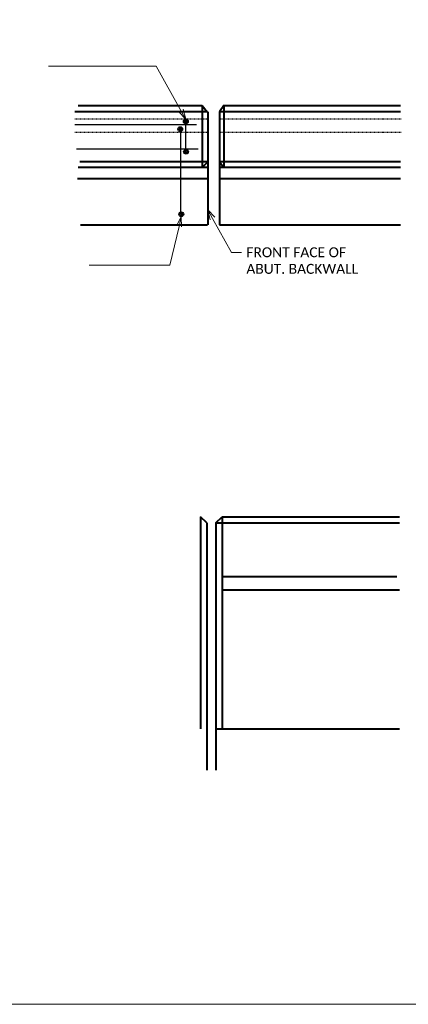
# Model space of a CAD drawing. Extents: x 2 to 1179, y -938 to -683.
# Tile 3 of 13: x 110 to 169, y -935 to -787. Entities that reach past the tile are written whole.
import ezdxf
from ezdxf import colors
from ezdxf.entities.mleader import LeaderData, LeaderLine
from ezdxf.math import Vec2, Vec3

# ---------------------------------------------------------------- set-up
doc = ezdxf.new("R2010")
doc.units = 0
doc.header["$MEASUREMENT"] = 0
doc.linetypes.add('Wisdot2', pattern=[0.125, 0.0625, -0.0625])
for name, color, linetype, lineweight in [('B_ANNO_DIM', 7, 'Continuous', 18), ('B_CONC', 1, 'Continuous', 40), ('B_DETAIL_HIDDEN', 7, 'Wisdot2', 25), ('B_REBAR', 5, 'Continuous', 25)]:
    doc.layers.add(name, color=color, linetype=linetype, lineweight=lineweight)
doc.layers.add('B_ANNO_NOPLOT', color=47, linetype='Continuous', lineweight=18, plot=False)
doc.styles.add('Annotative', font='calibri.ttf', dxfattribs={"height": 0.0625})

# ---------------------------------------------------------------- blocks, each defined once
blk = doc.blocks.new('_Open30')
at = {"color": 0, "linetype": 'ByBlock', "lineweight": -2}
for p, q in [((-1, 0.26794919), (0, 0)), ((0, 0), (-1, -0.26794919)), ((0, 0), (-1, 0))]:
    blk.add_line(p, q, dxfattribs=at)
blk = doc.blocks.new('*U77')
at = {"layer": 'B_ANNO_NOPLOT', "flags": 128}
blk.add_lwpolyline([(2.148402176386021, -558.5545568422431), (2.148402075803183, -306.5545567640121), (326.0760647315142, -306.5545567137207), (326.0760647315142, -319.6993956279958), (380.1484020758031, -319.6993956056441), (380.1484021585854, -518.0549515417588), (318.7191549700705, -518.054951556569), (318.7191549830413, -558.5545567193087)], close=True, dxfattribs=at)
at = {"layer": 'B_CONC'}
for p, q in [((119.095, -422.8635568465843), (137.778, -422.8635568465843)), ((137.778, -422.8435568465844), (137.778, -432.1645568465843)), ((137.778, -422.8435568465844), (138.529, -423.7845568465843)), ((141.069, -422.8435568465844), (140.409, -423.7845568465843)), ((140.979, -422.8635568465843), (167.711, -422.8635568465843)), ((141.069, -422.8435568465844), (141.069, -432.1645568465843)), ((118.611, -423.7645568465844), (138.599, -423.7645568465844)), ((138.629, -423.7845568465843), (138.629, -440.8655568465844)), ((140.399, -423.7645568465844), (167.711, -423.7645568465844)), ((140.409, -423.7845568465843), (140.409, -440.8655568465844)), ((119.095, -432.1645568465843), (138.599, -432.1645568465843)), ((119.336, -431.3145568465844), (138.599, -431.3145568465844)), ((138.629, -431.3545568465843), (137.778, -432.2045568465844)), ((140.399, -431.3145568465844), (167.711, -431.3145568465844)), ((140.399, -432.1645568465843), (167.711, -432.1645568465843)), ((140.409, -431.3545568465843), (141.069, -432.2045568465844)), ((118.974, -433.8645568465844), (138.599, -433.8645568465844)), ((140.399, -433.8645568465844), (167.711, -433.8645568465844)), ((119.457, -440.8655568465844), (138.599, -440.8655568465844)), ((140.399, -440.8655568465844), (167.711, -440.8655568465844)), ((137.568, -484.9695568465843), (137.568, -516.9725568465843)), ((138.489, -485.8795568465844), (137.568, -484.9695568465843)), ((138.489, -485.8795568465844), (138.489, -523.2025568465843)), ((139.869, -485.8795568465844), (140.789, -484.9695568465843)), ((139.869, -485.8795568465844), (139.869, -523.2025568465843)), ((139.869, -485.8795568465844), (167.561, -485.8795568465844)), ((140.789, -484.9695568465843), (140.789, -516.9725568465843)), ((140.789, -484.9695568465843), (167.561, -484.9695568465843)), ((140.789, -493.9705568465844), (167.1363737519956, -493.9705568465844)), ((140.789, -495.9705568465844), (167.561, -495.9705568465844)), ((139.869, -516.9725568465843), (167.561, -516.9725568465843))]:
    blk.add_line(p, q, dxfattribs=at)
at = {"layer": 'B_DETAIL_HIDDEN'}
for p, q in [((118.611, -424.8645568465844), (138.629, -424.8645568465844)), ((140.319, -424.8645568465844), (167.851, -424.8645568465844)), ((118.611, -426.8645568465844), (138.629, -426.8645568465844)), ((140.319, -426.8645568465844), (167.851, -426.8645568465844))]:
    blk.add_line(p, q, dxfattribs=at)
at = {"layer": 'B_REBAR'}
for p, q in [((136.955, -425.7485568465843), (118.611, -425.7485568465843)), ((134.597, -439.2845568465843), (134.597, -426.3465568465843)), ((135.348, -430.1395568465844), (135.348, -425.2605568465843)), ((137.197, -429.4205568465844), (118.853, -429.4205568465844))]:
    blk.add_line(p, q, dxfattribs=at)
for centre, radius in [((135.335, -425.2555568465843), 0.365025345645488), ((135.335, -425.2555568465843), 0.2332378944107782), ((135.335, -425.2555568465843), 0.1088812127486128), ((134.49, -426.4205568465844), 0.365025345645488), ((134.49, -426.4205568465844), 0.2332378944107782), ((134.49, -426.4205568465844), 0.1088812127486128), ((135.371, -429.8295568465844), 0.365025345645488), ((135.371, -429.8295568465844), 0.2332378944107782), ((135.371, -429.8295568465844), 0.1088812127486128), ((134.647, -439.2765568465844), 0.365025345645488), ((134.647, -439.2765568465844), 0.2332378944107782), ((134.647, -439.2765568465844), 0.1088812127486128)]:
    blk.add_circle(centre, radius, dxfattribs=at)
at = {"layer": 'B_ANNO_DIM'}
ml = blk.add_multileader_mtext('Standard', dxfattribs=at)
ml.set_content('   ', color=256, style='Annotative')
ml.set_leader_properties(color=256, linetype='ByLayer', lineweight=-1)
ml.set_arrow_properties(name='OPEN30')
ml.build(insert=Vec2(0, 0))
ml.multileader.update_dxf_attribs({"dogleg_length": 0.0625, "arrow_head_size": 1.5, "scale": 24})
ctx = ml.context
ctx.base_point, ctx.scale, ctx.char_height, ctx.arrow_head_size, ctx.landing_gap_size, ctx.plane_origin = Vec3(111.5374607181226, -416.922030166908), 24, 1.5, 1.5, 0.75, Vec3(107.1984215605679, -424.7885592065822)
notes = []
notes.append((ctx, [(1, (1, 1, 0), (130.8546380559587, -416.922030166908), (-1, 0), 16.21448503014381, [(0, [(135.3363228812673, -424.8905338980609)], 0, [])])]))
ctx.mtext.insert, ctx.mtext.flow_direction = Vec3(112.2874607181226, -416.172030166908), 5
ml = blk.add_multileader_mtext('Standard', dxfattribs=at)
ml.set_content(' ', color=256, style='Annotative')
ml.set_leader_properties(color=256, linetype='ByLayer', lineweight=-1)
ml.set_arrow_properties(name='OPEN30')
ml.build(insert=Vec2(0, 0))
ml.multileader.update_dxf_attribs({"dogleg_length": 0.0625, "arrow_head_size": 1.5, "scale": 24})
ctx = ml.context
ctx.base_point, ctx.scale, ctx.char_height, ctx.arrow_head_size, ctx.landing_gap_size, ctx.plane_origin = Vec3(118.7075135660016, -446.9639654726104), 24, 1.5, 1.5, 0.75, Vec3(106.4484487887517, -440.0265538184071)
ctx.text_align_type = 1
notes.append((ctx, [(1, (1, 1, 0), (132.9215443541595, -446.9639654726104), (-1, 0), 12.17980001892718, [(0, [(134.6519824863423, -439.6415481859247)], 0, [])])]))
ctx.mtext.insert, ctx.mtext.alignment, ctx.mtext.flow_direction = Vec3(119.724628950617, -446.2139654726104), 2, 5
ml = blk.add_multileader_mtext('Standard', dxfattribs=at)
ml.set_content('FRONT FACE OF\\PABUT. BACKWALL', color=256, style='Annotative')
ml.set_leader_properties(color=256, linetype='ByLayer', lineweight=-1)
ml.set_arrow_properties(name='OPEN30')
ml.build(insert=Vec2(0, 0))
ml.multileader.update_dxf_attribs({"dogleg_length": 0.0625, "arrow_head_size": 1.5, "scale": 24})
ctx = ml.context
ctx.base_point, ctx.scale, ctx.char_height, ctx.arrow_head_size, ctx.landing_gap_size, ctx.plane_origin = Vec3(143.7076462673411, -445.0236716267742), 24, 1.5, 1.5, 0.75, Vec3(138.629, -438.59566027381)
notes.append((ctx, [(0, (1, 1, 0), (142.2076462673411, -445.0236716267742), (1, 0), 1.5, [(0, [(138.629, -438.59566027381)], 0, [])])]))
ctx.mtext.insert, ctx.mtext.flow_direction = Vec3(144.4576462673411, -444.2627100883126), 5
for ctx, leaders in notes:
    for number, flags, end, landing, length, lines in leaders:
        leader = LeaderData()
        leader.index, (leader.has_last_leader_line, leader.has_dogleg_vector, leader.attachment_direction) = number, flags
        leader.last_leader_point, leader.dogleg_vector, leader.dogleg_length = Vec3(end), Vec3(landing), length
        for number, points, colour, breaks in lines:
            line = LeaderLine()
            line.index, line.vertices, line.color, line.breaks = number, Vec3.list(points), colors.encode_raw_color(colour), breaks
            leader.lines.append(line)
        ctx.leaders.append(leader)

msp = doc.modelspace()

# ---------------------------------------------------------------- block references
at = {"layer": 'B_ANNO_DIM'}
msp.add_blockref('*U77', (0, -376.7464838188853), dxfattribs=at)

doc.saveas('drawing.dxf')
